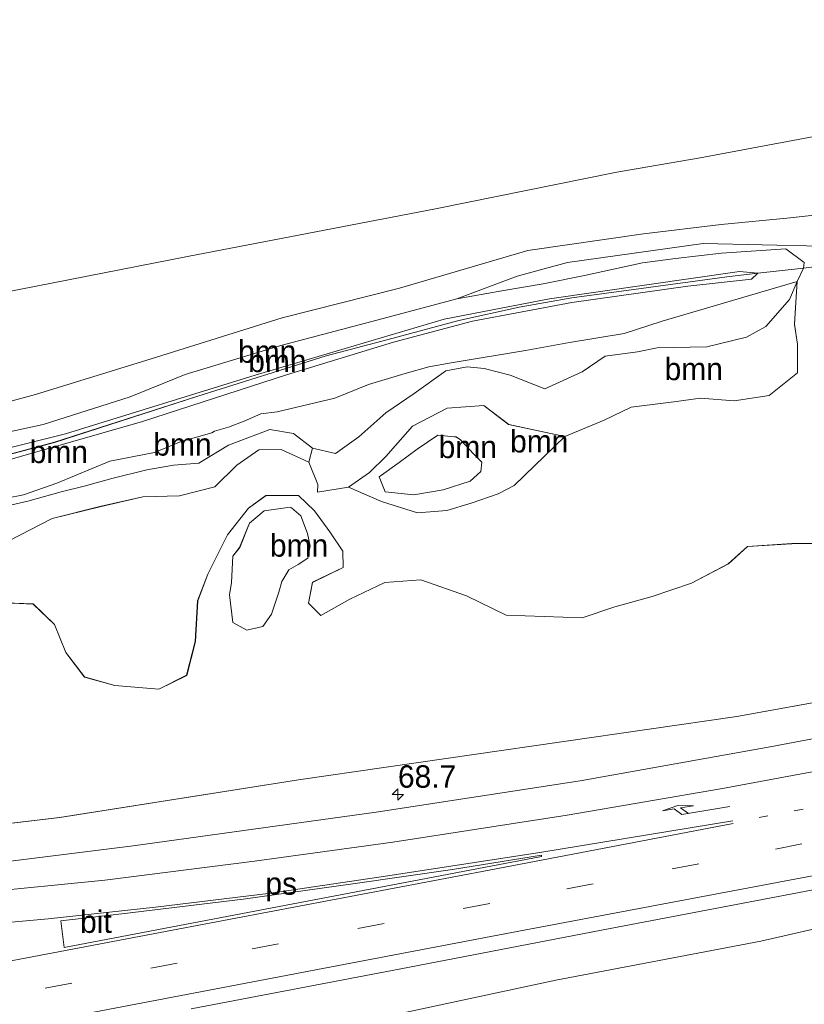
# Model space of a CAD drawing. Header units: millimetres. Extents: x 180000 to 190000, y 466229 to 468626.
# Tile 31 of 202: x 180883 to 180970, y 467833 to 467943. Entities that reach past the tile are written whole.
import ezdxf
from ezdxf.enums import TextEntityAlignment as Align

# ---------------------------------------------------------------- set-up
doc = ezdxf.new("R2010")
doc.units = ezdxf.units.MM
doc.linetypes.add('13strp', pattern=[4, 1, -3])
doc.linetypes.add('39strp', pattern=[12, 3, -9])
for name, color, linetype, lineweight in [('af-bs-rasterhekwerk', 8, 'hekwerk', 18), ('as-bs-kilometr', 13, 'Continuous', 18), ('bp-b5-boom', 93, 'Continuous', 18), ('bp-b5-grasland', 93, 'Continuous', 18), ('gw-bs-kruinlijn', 93, 'Continuous', 18), ('gw-bs-teenlijn', 93, 'Continuous', 18), ('kd-bs-opnamedtmgrens', 173, 'Continuous', 18), ('mk-b5-vlakmark', 8, 'Continuous', 18), ('mk-bs-13streep 0.45', 8, '13strp', 18), ('mk-bs-39streep 0.15', 8, '39strp', 18), ('mk-bs-pijlre750', 8, 'Continuous', 18), ('mk-bs-streep 0.15', 8, 'Continuous', 18), ('og-bs-hulpgeometrie', 53, 'Continuous', 18), ('vh-b5-verh_soort', 8, 'Continuous', 18)]:
    doc.layers.add(name, color=color, linetype=linetype, lineweight=lineweight)
doc.styles.add('rtw_iso', font='iso-rtw.shx')
doc.linetypes.add('hekwerk', pattern='A,7,-1.5,[1,RTW.shx,S=0.75,R=0,X=0,Y=0],-1.5', length=10)

# ---------------------------------------------------------------- blocks, each defined once
blk = doc.blocks.new('dtbattr-r')
at = {"style": 'rtw_iso'}
blk.add_attdef('TAG', text='', height=2.5, dxfattribs=at).set_placement((0, 0), align=Align.MIDDLE_CENTER)
blk = doc.blocks.new('d33az_ACAD_1_FMEBLOCK58')
at = {"layer": 'bp-b5-boom'}
for points in [[(-28.11, 0.89, 30.02), (-25, 0.78, 29.99), (-22.59, -1.5, 30.01), (-21.34, -4.64, 30.11), (-19.27, -7.36, 30.3), (-15.88, -8.3, 30.36), (-10.96, -8.73, 30.37), (-7.86, -7.18, 30.36), (-6.9, -3.41, 30.39), (-6.63, 1.14, 30.38), (-5.51, 4.11, 30.38), (-3.29, 8.5, 30.37), (-0.97, 11.45, 30.34), (0.99, 12.87, 30.35), (4.61, 12.88, 30.37), (6.42, 11.17, 30.35), (8.13, 8.82, 30.38), (9.57, 6.67, 30.44), (9.61, 4.85, 30.4), (6.17, 3.2, 30.38), (5.74, 0.88, 30.42), (7.13, -0.5, 30.47), (10.36, 1.31, 30.48), (14.26, 3.18, 30.42), (18.28, 3.48, 30.4), (23.39, 1.69, 30.32), (27.79, -0.46, 30.35), (36.27, -0.75, 30.45), (39.93, 0.45, 30.43), (44.09, 1.61, 30.45), (48.47, 3.11, 30.34), (52.59, 5.25, 30.28), (54.72, 7.18, 30.27), (59.68, 7.51, 30.22), (63.56, 7.52, 30.32)], [(90.16, -5.15, 31.67), (53.53, -11.77, 31.56), (4.61, -18.86, 31.28), (-22.04, -23.05, 31.26), (-54.42, -26.89, 30.85), (-78.33, -27.77, 30.76), (-96, -26.22, 30.6)]]:
    blk.add_polyline3d(points, dxfattribs=at)
blk.add_polyline3d([(0.63, -1.75, 30.65), (1.61, -0.37, 30.62), (2.43, 2.09, 30.71), (2.76, 3.27, 30.74), (3.54, 4.6, 30.71), (4.59, 5.19, 30.7), (5.66, 5.9, 30.78), (5.93, 7.23, 30.82), (5.64, 8.64, 30.78), (4.9, 10.63, 30.78), (3.83, 11.52, 30.78), (3.69, 11.57, 30.78), (0.8, 11.18, 30.67), (-0.86, 9.8, 30.71), (-1.95, 7.09, 30.71), (-2.71, 6.11, 30.69), (-2.87, 3.18, 30.67), (-3.08, 1.81, 30.67), (-2.7, -1.29, 30.68), (-1.15, -2.13, 30.68)], close=True, dxfattribs=at)
blk = doc.blocks.new('d33az_ACAD_1_FMEBLOCK76')
at = {"layer": 'bp-b5-boom'}
for points in [[(63.89, -5.47, 30.32), (60.02, -5.49, 30.22), (55.06, -5.81, 30.27), (52.93, -7.75, 30.28), (48.8, -9.89, 30.34), (44.43, -11.38, 30.45), (40.26, -12.54, 30.43), (36.6, -13.75, 30.45), (28.13, -13.45, 30.35), (23.72, -11.31, 30.32), (18.61, -9.52, 30.4), (14.59, -9.81, 30.42), (10.69, -11.69, 30.48), (7.46, -13.49, 30.47), (6.07, -12.11, 30.42), (6.51, -9.8, 30.38), (9.95, -8.15, 30.4), (9.91, -6.32, 30.44), (8.46, -4.17, 30.38), (6.75, -1.82, 30.35), (4.95, -0.12, 30.37), (1.33, -0.12, 30.35), (-0.64, -1.54, 30.34), (-2.96, -4.49, 30.37), (-5.17, -8.88, 30.38), (-6.29, -11.86, 30.38), (-6.56, -16.4, 30.39), (-7.52, -20.18, 30.36), (-10.62, -21.73, 30.37), (-15.55, -21.3, 30.36), (-18.94, -20.36, 30.3), (-21.01, -17.63, 30.11), (-22.26, -14.49, 30.01), (-24.66, -12.22, 29.99), (-27.78, -12.1, 30.02)], [(-32.08, 3.19, 29.6), (-22.27, 5.82, 29.59), (-6.29, 10.99, 29.74), (8.04, 15.47, 29.87), (14.96, 17.29, 29.86), (22.84, 19.4, 29.89), (29.59, 20.9, 29.87), (35.47, 21.93, 29.86), (43.18, 22.97, 29.84), (52.74, 24.3, 29.84), (56.23, 24.69, 30.12), (55.52, 24.03, 29.86), (48.42, 23.25, 29.85), (35.46, 21.42, 29.8), (24.38, 19.34, 29.85), (15.56, 17, 29.81), (3.61, 13.37, 29.77), (-12.44, 8.13, 29.77), (-30.64, 2.93, 29.6)], [(-27.37, -5.17, 29.9), (-22.52, -2.67, 29.95), (-17.22, -1.36, 30.02), (-12.42, -0.27, 30.25), (-8.32, -0.16, 30.23), (-4.37, 0.85, 30.16), (-1.93, 3.28, 30.17), (0.51, 4.98, 30.17), (3.02, 5.02, 30.26), (6.1, 3.61, 30.33), (7.12, 1.12, 30.34), (7.08, 0.26, 30.33), (10.52, 0.83, 30.32), (14.22, -0.78, 30.33), (18.25, -2.06, 30.34), (21.52, -1.77, 30.35), (24.23, -0.95, 30.35), (27.24, 0.07, 30.35), (29.03, 1.02, 30.35), (34.67, 6.47, 30.27), (39.07, 8.29, 30.25), (42.09, 9.74, 30.31), (46.83, 10.34, 30.47), (49.8, 10.75, 30.44), (53.57, 10.47, 30.42), (57.47, 11.03, 30.38), (60.66, 13.58, 30.36), (60.65, 16.77, 30.36), (60.32, 18.98, 30.38), (60.45, 21.45, 30.38), (60.61, 23.75, 30.51), (61.32, 25.25, 30.51), (72.78, 26.71, 30.84)]]:
    blk.add_polyline3d(points, dxfattribs=at)
blk = doc.blocks.new('d33az_ACAD_1_FMEBLOCK97')
at = {"layer": 'bp-b5-boom'}
for points in [[(-55.78, -28.5, 30.6), (-38.11, -30.05, 30.76), (-14.2, -29.16, 30.85), (18.18, -25.33, 31.26), (44.83, -21.14, 31.28), (93.75, -14.05, 31.56), (130.38, -7.43, 31.67)], [(125.86, -12.07, 32.19), (97.48, -17.45, 32.11), (76.26, -21.22, 32.01), (53.5, -24.73, 31.92), (26.4, -28.48, 31.75), (6.1, -31, 31.6), (-6.5, -32.31, 31.49), (-18.88, -33.21, 31.36), (-29.31, -33.47, 31.24), (-40.15, -32.79, 31.02), (-49.97, -31.69, 30.92)]]:
    blk.add_polyline3d(points, dxfattribs=at)
blk = doc.blocks.new('d33az_ACAD_1_FMEBLOCK141')
at = {"layer": 'bp-b5-boom'}
for points in [[(5.81, 3.88, 30.36), (12.07, 2.53, 30.27), (6.43, -2.92, 30.35), (4.64, -3.87, 30.35), (1.63, -4.89, 30.35), (-1.08, -5.71, 30.35), (-4.35, -5.99, 30.34), (-8.38, -4.71, 30.33), (-12.07, -3.11, 30.32), (-9.71, -1.49, 30.38), (-7.89, 0.29, 30.39), (-4.93, 3.7, 30.45), (-1.05, 5.71, 30.43), (3.05, 5.99, 30.38)], [(-7.99, -3.63, 30.74), (-4.79, -3.96, 30.73), (-1.49, -3.41, 30.73), (1.51, -2.46, 30.72), (2.7, -1.36, 30.72), (2.81, -0.34, 30.77), (1.91, 0.57, 30.83), (0.4, 2.2, 30.83), (-0.06, 2.49, 30.83), (-0.28, 2.51, 30.83), (-2.11, 2.7, 30.76), (-4.41, 1.12, 30.82), (-6.41, -0.36, 30.84), (-8.64, -1.98, 30.76)]]:
    blk.add_polyline3d(points, close=True, dxfattribs=at)
blk = doc.blocks.new('pijlr')
for p, q in [((0, 0, 0.1), (5.45, 0, 0.1)), ((5.45, -0.75, 0.1), (4.7, 0, 0.1)), ((6.2, -0.75, 0.1), (5.45, 0, 0.1)), ((4, -0.75, 0.1), (5.45, -0.75, 0.1)), ((5.7, -1.05, 0.1), (4, -0.75, 0.1)), ((7.5, -0.75, 0.1), (5.7, -1.05, 0.1)), ((7.5, -0.75, 0.1), (6.2, -0.75, 0.1))]:
    blk.add_line(p, q)
blk = doc.blocks.new('hecto')
for p, q in [((0, 0.625), (-0.625, 0)), ((0, -0.625), (0, 0.625)), ((-0.625, 0), (0.625, 0)), ((0.625, 0), (0, -0.625))]:
    blk.add_line(p, q)
blk = doc.blocks.new('dtbattr')
at = {"style": 'rtw_iso'}
blk.add_attdef('TAG', (0.59, 0.87), '', height=2.5, dxfattribs=at)

msp = doc.modelspace()

# ---------------------------------------------------------------- linework, layer by layer
at = {"layer": 'af-bs-rasterhekwerk'}
for points in [[(181048.2, 467926.28, 31.23), (181036.95, 467924.13, 31.2), (181021.87, 467921.45, 31.02), (181008.96, 467919.54, 30.85), (180981.52, 467916.52, 30.84), (180970.06, 467915.06, 30.51), (180964.97, 467914.49, 30.12)], [(180964.97, 467914.49, 30.12), (180961.48, 467914.1, 29.84), (180951.92, 467912.77, 29.84), (180944.21, 467911.74, 29.86), (180938.33, 467910.71, 29.87), (180931.58, 467909.2, 29.89), (180923.7, 467907.1, 29.86), (180916.78, 467905.27, 29.87), (180902.45, 467900.79, 29.74), (180886.47, 467895.63, 29.59), (180876.66, 467892.99, 29.6), (180863.98, 467891.41, 29.6), (180854.12, 467890.71, 29.74)]]:
    msp.add_polyline3d(points, dxfattribs=at)
at = {"layer": 'bp-b5-boom'}
for points in [[(180825.19, 467931.83, 29.85), (180828.37, 467931.07, 29.88), (180831.39, 467929.91, 29.88), (180833.7, 467929, 29.88), (180835.83, 467929.41, 29.92), (180836.55, 467928.8, 30.2), (180860.84, 467912.17, 30.38), (180864.41, 467909.45, 30.28), (180872.99, 467910.8, 30.28), (180901.3, 467916.37, 30.47), (180928.97, 467921.69, 30.28), (180949.23, 467925.77, 30.77), (180958.52, 467927.37, 30.35), (180987.36, 467932.76, 30.83)], [(180975.23, 467921.4, 30.45), (180968.58, 467920.68, 30.34), (180960.86, 467919.93, 30.43), (180952.18, 467918.88, 30.38), (180939.27, 467917.04, 30.38), (180924.96, 467912.84, 30.37), (180911.86, 467909.52, 30.45), (180897.26, 467904.95, 30.38), (180884.33, 467900.97, 30.35), (180876.92, 467898.95, 30.32)], [(180880.73, 467896.65, 30.09), (180885.18, 467897.61, 30.09), (180894.92, 467900.71, 30.32), (180901.04, 467903.2, 30.35), (180911.71, 467906.44, 30.35), (180923.16, 467909.45, 30.35), (180931.36, 467911.65, 30.37), (180936.38, 467912.53, 30.36), (180941, 467913.3, 30.37), (180945.62, 467914.24, 30.37), (180952.09, 467915.65, 30.4), (180955.76, 467916.15, 30.46), (180960.9, 467916.74, 30.43), (180968.09, 467917.23, 30.48), (180970.13, 467915.68, 30.51), (180970.06, 467915.06, 30.51), (180964.97, 467914.49, 30.12), (180962.92, 467914.7, 30), (180941.71, 467911.63, 29.96), (180929.94, 467909.38, 29.93), (180908.86, 467903.11, 29.84), (180887.68, 467896.58, 29.69), (180880.36, 467894.76, 29.61)], [(180878.1, 467892.74, 29.6), (180896.3, 467897.94, 29.77), (180912.35, 467903.17, 29.77), (180924.3, 467906.81, 29.81), (180933.12, 467909.14, 29.85), (180944.2, 467911.23, 29.8), (180957.16, 467913.05, 29.85), (180964.26, 467913.84, 29.86), (180964.97, 467914.49, 30.12), (180970.06, 467915.06, 30.51), (180969.35, 467913.55, 30.51), (180954.26, 467909.13, 31.22), (180950.03, 467907.78, 31.22), (180943.95, 467906.75, 31.18), (180939.04, 467905.85, 31.11), (180930.73, 467904.49, 31), (180928.23, 467904.03, 31.18), (180925.58, 467903.32, 31.32), (180921.52, 467902.08, 31.2), (180917.76, 467900.55, 31.13), (180911.32, 467899.04, 30.75), (180909.5, 467898.79, 30.6), (180907.64, 467897.97, 30.55), (180905.87, 467897.3, 30.67), (180904.33, 467896.88, 30.81), (180904.01, 467896.67, 30.82), (180900.59, 467895.71, 30.85), (180897.62, 467894.48, 30.68), (180892.62, 467893.54, 30.86), (180886.71, 467891.08, 30.76), (180882.99, 467889.77, 30.68), (180879.17, 467889.04, 30.51)], [(180880.36, 467894.76, 29.61), (180887.68, 467896.58, 29.69), (180908.86, 467903.11, 29.84), (180929.94, 467909.38, 29.93), (180941.71, 467911.63, 29.96), (180962.92, 467914.7, 30), (180964.97, 467914.49, 30.12), (180961.48, 467914.1, 29.84), (180951.92, 467912.77, 29.84), (180944.21, 467911.74, 29.86), (180938.33, 467910.71, 29.87), (180931.58, 467909.2, 29.89), (180923.7, 467907.1, 29.86), (180916.78, 467905.27, 29.87), (180902.45, 467900.79, 29.74), (180886.47, 467895.63, 29.59), (180876.66, 467892.99, 29.6)], [(180879.17, 467889.04, 30.51), (180882.99, 467889.77, 30.68), (180886.71, 467891.08, 30.76), (180892.62, 467893.54, 30.86), (180897.62, 467894.48, 30.68), (180900.59, 467895.71, 30.85), (180904.01, 467896.67, 30.82), (180904.33, 467896.88, 30.81), (180905.87, 467897.3, 30.67), (180907.64, 467897.97, 30.55), (180909.5, 467898.79, 30.6), (180911.32, 467899.04, 30.75), (180917.76, 467900.55, 31.13), (180921.52, 467902.08, 31.2), (180925.58, 467903.32, 31.32), (180928.23, 467904.03, 31.18), (180930.73, 467904.49, 31), (180939.04, 467905.85, 31.11), (180943.95, 467906.75, 31.18), (180950.03, 467907.78, 31.22), (180954.26, 467909.13, 31.22), (180969.35, 467913.55, 30.51), (180968.5, 467911.56, 30.61), (180965.83, 467908.53, 30.61), (180963.69, 467907.37, 30.97), (180959.26, 467906.29, 30.95), (180953.73, 467906.15, 31.09), (180951.51, 467905.72, 31.06), (180947.91, 467905.25, 31), (180945.36, 467903.49, 30.98), (180941.18, 467901.58, 30.94), (180937.3, 467903.12, 30.89), (180934.41, 467903.85, 30.78), (180932.5, 467904.06, 30.58), (180930.12, 467903.59, 30.8), (180926.59, 467901.06, 31), (180923.43, 467898.91, 30.99), (180920.42, 467896.22, 30.87), (180917.83, 467894.36, 30.84), (180915.26, 467894.97, 30.83), (180913.13, 467896.61, 30.82), (180910.49, 467897.04, 30.54), (180905.89, 467895.29, 30.56), (180902.57, 467893.3, 30.77), (180899.73, 467893.08, 30.87), (180896.75, 467892.57, 30.79), (180892.87, 467891.59, 30.61), (180889.79, 467890.75, 30.6), (180887.2, 467890.09, 30.55), (180883.47, 467889.06, 30.4), (180880.6, 467888.39, 30.52)], [(180880.6, 467888.39, 30.52), (180883.47, 467889.06, 30.4), (180887.2, 467890.09, 30.55), (180889.79, 467890.75, 30.6), (180892.87, 467891.59, 30.61), (180896.75, 467892.57, 30.79), (180899.73, 467893.08, 30.87), (180902.57, 467893.3, 30.77), (180905.89, 467895.29, 30.56), (180910.49, 467897.04, 30.54), (180913.13, 467896.61, 30.82), (180915.26, 467894.97, 30.83), (180914.84, 467893.41, 30.33), (180911.76, 467894.82, 30.26), (180909.25, 467894.78, 30.17), (180906.81, 467893.08, 30.17), (180904.37, 467890.66, 30.16), (180900.42, 467889.65, 30.23), (180896.32, 467889.53, 30.25), (180891.52, 467888.45, 30.02), (180886.22, 467887.14, 29.95), (180881.37, 467884.64, 29.9)], [(180922.63, 467831.36, 31.67), (180942.42, 467835.62, 31.77), (180965.29, 467839.96, 31.9), (180981.53, 467843.69, 31.92)]]:
    msp.add_polyline3d(points, dxfattribs=at)
for points in [[(180969.4, 467903.39, 30.36), (180966.21, 467900.83, 30.38), (180962.31, 467900.27, 30.42), (180958.54, 467900.56, 30.44), (180955.57, 467900.15, 30.47), (180950.83, 467899.55, 30.31), (180947.81, 467898.1, 30.25), (180943.41, 467896.27, 30.27), (180937.14, 467897.62, 30.36), (180934.39, 467899.73, 30.38), (180930.29, 467899.45, 30.43), (180926.41, 467897.44, 30.45), (180923.45, 467894.03, 30.39), (180921.63, 467892.25, 30.38), (180919.26, 467890.63, 30.32), (180915.82, 467890.07, 30.33), (180915.86, 467890.92, 30.34), (180914.84, 467893.41, 30.33), (180915.26, 467894.97, 30.83), (180917.83, 467894.36, 30.84), (180920.42, 467896.22, 30.87), (180923.43, 467898.91, 30.99), (180926.59, 467901.06, 31), (180930.12, 467903.59, 30.8), (180932.5, 467904.06, 30.58), (180934.41, 467903.85, 30.78), (180937.3, 467903.12, 30.89), (180941.18, 467901.58, 30.94), (180945.36, 467903.49, 30.98), (180947.91, 467905.25, 31), (180951.51, 467905.72, 31.06), (180953.73, 467906.15, 31.09), (180959.26, 467906.29, 30.95), (180963.69, 467907.37, 30.97), (180965.83, 467908.53, 30.61), (180968.5, 467911.56, 30.61), (180969.35, 467913.55, 30.51), (180969.2, 467911.25, 30.38), (180969.06, 467908.79, 30.38), (180969.39, 467906.58, 30.36)], [(180929.85, 467890.33, 30.73), (180926.55, 467889.78, 30.73), (180923.35, 467890.11, 30.74), (180922.7, 467891.76, 30.76), (180924.92, 467893.38, 30.84), (180926.93, 467894.86, 30.82), (180929.23, 467896.44, 30.76), (180931.06, 467896.25, 30.83), (180931.27, 467896.23, 30.83), (180931.74, 467895.94, 30.83), (180933.25, 467894.32, 30.83), (180934.15, 467893.41, 30.77), (180934.04, 467892.38, 30.72), (180932.85, 467891.28, 30.72)], [(180909.7, 467875.06, 30.65), (180907.92, 467874.68, 30.68), (180906.37, 467875.52, 30.68), (180905.99, 467878.62, 30.67), (180906.21, 467879.99, 30.67), (180906.37, 467882.92, 30.69), (180907.13, 467883.9, 30.71), (180908.21, 467886.61, 30.71), (180909.88, 467887.98, 30.67), (180912.76, 467888.38, 30.78), (180912.91, 467888.33, 30.78), (180913.97, 467887.44, 30.78), (180914.71, 467885.45, 30.78), (180915, 467884.04, 30.82), (180914.74, 467882.71, 30.78), (180913.66, 467882, 30.7), (180912.61, 467881.41, 30.71), (180911.83, 467880.08, 30.74), (180911.5, 467878.9, 30.71), (180910.69, 467876.44, 30.62)]]:
    msp.add_polyline3d(points, close=True, dxfattribs=at)
at = {"layer": 'bp-b5-grasland'}
for points in [[(180981.52, 467916.52, 30.84), (180970.06, 467915.06, 30.51), (180970.13, 467915.68, 30.51), (180968.09, 467917.23, 30.48), (180960.9, 467916.74, 30.43), (180955.76, 467916.15, 30.46), (180952.09, 467915.65, 30.4), (180945.62, 467914.24, 30.37), (180941, 467913.3, 30.37), (180936.38, 467912.53, 30.36), (180931.36, 467911.65, 30.37), (180938.11, 467914.15, 30.31), (180943.73, 467915.7, 30.27), (180958.87, 467917.8, 30.35), (180972.02, 467917.51, 30.34)], [(180901.71, 467832.43, 32.07), (180925.11, 467836.88, 32.18), (180948.47, 467841.38, 32.27), (180971.74, 467845.79, 32.38)], [(180981.53, 467843.69, 31.92), (180965.29, 467839.96, 31.9), (180942.42, 467835.62, 31.77), (180922.63, 467831.36, 31.67)]]:
    msp.add_polyline3d(points, dxfattribs=at)
at = {"layer": 'gw-bs-kruinlijn'}
for points in [[(180969.35, 467913.55, 30.51), (180970.06, 467915.06, 30.51), (180970.13, 467915.68, 30.51), (180968.09, 467917.23, 30.48), (180960.9, 467916.74, 30.43), (180955.76, 467916.15, 30.46), (180952.09, 467915.65, 30.4), (180945.62, 467914.24, 30.37), (180941, 467913.3, 30.37), (180936.38, 467912.53, 30.36), (180931.36, 467911.65, 30.37), (180923.16, 467909.45, 30.35), (180911.71, 467906.44, 30.35), (180901.04, 467903.2, 30.35), (180894.92, 467900.71, 30.32), (180885.18, 467897.61, 30.09), (180880.73, 467896.65, 30.09), (180870.1, 467894.89, 30.16), (180862.1, 467893.93, 30.15), (180849.49, 467893.05, 29.95), (180847.9, 467892.45, 29.94), (180847.45, 467891.26, 29.92), (180847.71, 467890.26, 29.83)], [(180879.17, 467889.04, 30.51), (180882.99, 467889.77, 30.68), (180886.71, 467891.08, 30.76), (180892.62, 467893.54, 30.86), (180897.62, 467894.48, 30.68), (180900.59, 467895.71, 30.85), (180904.01, 467896.67, 30.82), (180904.33, 467896.88, 30.81), (180905.87, 467897.3, 30.67), (180907.64, 467897.97, 30.55), (180909.5, 467898.79, 30.6), (180911.32, 467899.04, 30.75), (180917.76, 467900.55, 31.13), (180921.52, 467902.08, 31.2), (180925.58, 467903.32, 31.32), (180928.23, 467904.03, 31.18), (180930.73, 467904.49, 31), (180939.04, 467905.85, 31.11), (180943.95, 467906.75, 31.18), (180950.03, 467907.78, 31.22), (180954.26, 467909.13, 31.22), (180969.35, 467913.55, 30.51)], [(180969.35, 467913.55, 30.51), (180968.5, 467911.56, 30.61)], [(180968.5, 467911.56, 30.61), (180965.83, 467908.53, 30.61), (180963.69, 467907.37, 30.97), (180959.26, 467906.29, 30.95), (180953.73, 467906.15, 31.09), (180951.51, 467905.72, 31.06), (180947.91, 467905.25, 31), (180945.36, 467903.49, 30.98), (180941.18, 467901.58, 30.94), (180937.3, 467903.12, 30.89), (180934.41, 467903.85, 30.78), (180932.5, 467904.06, 30.58), (180930.12, 467903.59, 30.8), (180926.59, 467901.06, 31), (180923.43, 467898.91, 30.99), (180920.42, 467896.22, 30.87), (180917.83, 467894.36, 30.84), (180915.26, 467894.97, 30.83), (180913.13, 467896.61, 30.82), (180910.49, 467897.04, 30.54), (180905.89, 467895.29, 30.56), (180902.57, 467893.3, 30.77), (180899.73, 467893.08, 30.87), (180896.75, 467892.57, 30.79), (180892.87, 467891.59, 30.61), (180889.79, 467890.75, 30.6), (180887.2, 467890.09, 30.55), (180883.47, 467889.06, 30.4), (180880.6, 467888.39, 30.52)], [(180926.55, 467889.78, 30.73), (180923.35, 467890.11, 30.74), (180922.7, 467891.76, 30.76), (180924.92, 467893.38, 30.84), (180926.93, 467894.86, 30.82), (180929.23, 467896.44, 30.76), (180931.06, 467896.25, 30.83), (180931.27, 467896.23, 30.83), (180931.74, 467895.94, 30.83), (180933.25, 467894.32, 30.83), (180934.15, 467893.41, 30.77), (180934.04, 467892.38, 30.72), (180932.85, 467891.28, 30.72), (180929.85, 467890.33, 30.73), (180926.55, 467889.78, 30.73)], [(180907.92, 467874.68, 30.68), (180906.37, 467875.52, 30.68), (180905.99, 467878.62, 30.67), (180906.21, 467879.99, 30.67), (180906.37, 467882.92, 30.69), (180907.13, 467883.9, 30.71), (180908.21, 467886.61, 30.71), (180909.88, 467887.98, 30.67), (180912.76, 467888.38, 30.78), (180912.91, 467888.33, 30.78), (180913.97, 467887.44, 30.78), (180914.71, 467885.45, 30.78), (180915, 467884.04, 30.82), (180914.74, 467882.71, 30.78), (180913.66, 467882, 30.7), (180912.61, 467881.41, 30.71), (180911.83, 467880.08, 30.74), (180911.5, 467878.9, 30.71), (180910.69, 467876.44, 30.62), (180909.7, 467875.06, 30.65), (180907.92, 467874.68, 30.68)], [(181056.43, 467882.54, 32.17), (181042.81, 467879.89, 31.99), (180999.24, 467871.66, 31.67), (180962.61, 467865.04, 31.56), (180913.69, 467857.95, 31.28), (180887.04, 467853.76, 31.26), (180854.65, 467849.92, 30.85), (180830.74, 467849.04, 30.76), (180813.08, 467850.59, 30.6), (180791.68, 467854.86, 30.23)]]:
    msp.add_polyline3d(points, dxfattribs=at)
at = {"layer": 'gw-bs-teenlijn'}
for points in [[(180829.07, 467874.52, 29.39), (180831.01, 467875.45, 29.33), (180832.68, 467876.15, 29.34), (180837.13, 467877.25, 29.49), (180841.11, 467878.17, 29.58), (180844.38, 467879.33, 29.64), (180848.87, 467883.42, 29.66), (180852.25, 467887.57, 29.73), (180854.12, 467890.71, 29.74), (180853.02, 467891, 29.6), (180848.33, 467891.75, 29.9), (180848.77, 467891.97, 29.77), (180854.43, 467891.67, 29.61), (180863.61, 467891.89, 29.63), (180871.15, 467893.4, 29.61), (180880.36, 467894.76, 29.61), (180887.68, 467896.58, 29.69), (180908.86, 467903.11, 29.84), (180929.94, 467909.38, 29.93), (180941.71, 467911.63, 29.96), (180962.92, 467914.7, 30), (180964.97, 467914.49, 30.12), (180964.26, 467913.84, 29.86)], [(180964.26, 467913.84, 29.86), (180957.16, 467913.05, 29.85), (180944.2, 467911.23, 29.8), (180933.12, 467909.14, 29.85), (180924.3, 467906.81, 29.81), (180912.35, 467903.17, 29.77), (180896.3, 467897.94, 29.77), (180878.1, 467892.74, 29.6), (180866.98, 467890.75, 29.58), (180854.83, 467889.78, 29.52), (180853.66, 467888.68, 29.51)], [(180969.35, 467913.55, 30.51), (180969.2, 467911.25, 30.38), (180969.06, 467908.79, 30.38), (180969.39, 467906.58, 30.36), (180969.4, 467903.39, 30.36), (180966.21, 467900.83, 30.38), (180962.31, 467900.27, 30.42), (180958.54, 467900.56, 30.44), (180955.57, 467900.15, 30.47), (180950.83, 467899.55, 30.31), (180947.81, 467898.1, 30.25), (180943.41, 467896.27, 30.27), (180937.14, 467897.62, 30.36), (180934.39, 467899.73, 30.38), (180930.29, 467899.45, 30.43), (180926.41, 467897.44, 30.45), (180923.45, 467894.03, 30.39), (180921.63, 467892.25, 30.38), (180919.26, 467890.63, 30.32), (180915.82, 467890.07, 30.33), (180915.86, 467890.92, 30.34), (180914.84, 467893.41, 30.33), (180911.76, 467894.82, 30.26), (180909.25, 467894.78, 30.17), (180906.81, 467893.08, 30.17), (180904.37, 467890.66, 30.16), (180900.42, 467889.65, 30.23), (180896.32, 467889.53, 30.25), (180891.52, 467888.45, 30.02), (180886.22, 467887.14, 29.95), (180881.37, 467884.64, 29.9)], [(180943.41, 467896.27, 30.27), (180937.77, 467890.82, 30.35), (180935.98, 467889.87, 30.35), (180932.97, 467888.85, 30.35), (180930.26, 467888.03, 30.35), (180926.99, 467887.75, 30.34), (180922.96, 467889.03, 30.33), (180919.26, 467890.63, 30.32)], [(180880.96, 467877.7, 30.02), (180884.08, 467877.59, 29.99), (180886.48, 467875.31, 30.01), (180887.73, 467872.17, 30.11), (180889.8, 467869.45, 30.3), (180893.2, 467868.5, 30.36), (180898.12, 467868.07, 30.37), (180901.22, 467869.63, 30.36), (180902.18, 467873.4, 30.39), (180902.45, 467877.95, 30.38), (180903.57, 467880.92, 30.38), (180905.78, 467885.31, 30.37), (180908.1, 467888.26, 30.34), (180910.07, 467889.68, 30.35), (180913.69, 467889.68, 30.37), (180915.49, 467887.98, 30.35), (180917.2, 467885.63, 30.38), (180918.65, 467883.48, 30.44), (180918.69, 467881.66, 30.4), (180915.25, 467880.01, 30.38), (180914.81, 467877.69, 30.42), (180916.2, 467876.31, 30.47), (180919.43, 467878.12, 30.48), (180923.33, 467879.99, 30.42), (180927.36, 467880.28, 30.4), (180932.46, 467878.5, 30.32), (180936.87, 467876.35, 30.35), (180945.34, 467876.06, 30.45), (180949, 467877.26, 30.43), (180953.17, 467878.42, 30.45), (180957.54, 467879.92, 30.34), (180961.67, 467882.05, 30.28), (180963.8, 467883.99, 30.27), (180968.76, 467884.32, 30.22), (180972.63, 467884.33, 30.32)]]:
    msp.add_polyline3d(points, dxfattribs=at)
at = {"layer": 'kd-bs-opnamedtmgrens'}
msp.add_polyline3d([(180860.84, 467912.17, 30.38), (180864.41, 467909.45, 30.28), (180872.99, 467910.8, 30.28), (180901.3, 467916.37, 30.47), (180928.97, 467921.69, 30.28), (180949.23, 467925.77, 30.77), (180958.52, 467927.37, 30.35), (180987.36, 467932.76, 30.83), (181006.69, 467936.51, 30.75), (181045.15, 467942.78, 31.17)], dxfattribs=at)
at = {"layer": 'mk-b5-vlakmark'}
msp.add_polyline3d([(180940.81, 467849.41, 32.12), (180887.56, 467839.26, 31.88), (180887.17, 467842.24, 31.84), (180893.97, 467843.03, 31.87), (180907.51, 467844.65, 31.94), (180920.03, 467846.39, 32.06), (180930.88, 467847.95, 32.11), (180940.81, 467849.55, 32.11)], close=True, dxfattribs=at)
at = {"layer": 'mk-bs-13streep 0.45'}
msp.add_polyline3d([(181058.45, 467871.55, 32.66), (181040.6, 467868.21, 32.6), (181017.04, 467863.71, 32.47), (180989.65, 467858.42, 32.33), (180965.11, 467853.76, 32.26)], dxfattribs=at)
at = {"layer": 'mk-bs-39streep 0.15'}
msp.add_polyline3d([(181059.12, 467867.95, 32.77), (181051.39, 467866.39, 32.74), (181028.18, 467861.94, 32.6), (181004.92, 467857.48, 32.48), (180981.66, 467853.07, 32.41), (180958.36, 467848.61, 32.32), (180935.03, 467844.18, 32.21), (180900.17, 467837.52, 32.06), (180876.91, 467833.11, 31.97), (180853.57, 467828.71, 31.88), (180830.31, 467824.32, 31.77), (180806.98, 467819.9, 31.66), (180783.71, 467815.53, 31.55), (180760.45, 467811.14, 31.45), (180737.07, 467806.74, 31.37), (180701.97, 467800.11, 31.17)], dxfattribs=at)
at = {"layer": 'mk-bs-streep 0.15'}
for points in [[(180984.45, 467861.36, 32.25), (180961, 467856.99, 32.18), (180943.69, 467854.03, 32.08), (180924.23, 467851.03, 32), (180908.78, 467848.91, 31.92), (180892.09, 467846.77, 31.84), (180877.81, 467845.37, 31.76), (180864.47, 467844.53, 31.63), (180852.63, 467844.15, 31.5), (180842.73, 467844.27, 31.35), (180832.37, 467844.8, 31.18), (180821.79, 467845.88, 31.03), (180814.77, 467846.87, 30.85), (180809.06, 467847.94, 30.76), (180802.41, 467849.45, 30.67), (180792.12, 467852.2, 30.45), (180785.76, 467854.07, 30.33), (180780.06, 467856.02, 30.24), (180775.3, 467857.85, 30.11), (180770.49, 467859.92, 29.95), (180765.93, 467862.11, 29.89), (180761.95, 467864.12, 29.82), (180758.17, 467866.17, 29.79), (180753.62, 467868.79, 29.7)], [(181059.81, 467864.29, 32.81), (181041.14, 467860.72, 32.73), (181017.79, 467856.27, 32.6), (180995.04, 467851.9, 32.51), (180971.04, 467847.27, 32.41), (180936.9, 467840.83, 32.21), (180913.29, 467836.32, 32.17), (180877.95, 467829.61, 32.04), (180845.32, 467823.4, 31.89), (180820.18, 467818.68, 31.78), (180797.62, 467814.44, 31.68), (180773.14, 467809.83, 31.53), (180750.04, 467805.44, 31.46), (180726.87, 467801.09, 31.36), (180702.66, 467796.57, 31.31)], [(180718.79, 467854.15, 29.54), (180726.05, 467855.4, 29.56), (180735.49, 467856.56, 29.56), (180742.54, 467856.91, 29.59), (180749.52, 467856.91, 29.67), (180756.39, 467856.44, 29.78), (180763.95, 467855.67, 29.87), (180769.46, 467854.66, 30), (180775.62, 467853.13, 30.1), (180783.73, 467850.82, 30.41), (180802.16, 467845.76, 30.85), (180821.87, 467842.14, 31.2), (180841, 467840.7, 31.48), (180863.08, 467840.75, 31.73), (180875.07, 467841.5, 31.8), (180885.75, 467842.47, 31.89), (180897.74, 467843.77, 31.9), (180910.61, 467845.34, 31.98), (180923.41, 467847.22, 32.05), (180940.64, 467849.86, 32.13), (180962.15, 467853.38, 32.25)], [(180962.21, 467853.08, 32.25), (180934.99, 467847.89, 32.13), (180899.62, 467841.18, 31.98), (180864.75, 467834.59, 31.85), (180829.74, 467827.95, 31.71), (180806.48, 467823.54, 31.58), (180783.03, 467819.15, 31.47), (180759.74, 467814.78, 31.36), (180724.86, 467808.23, 31.23), (180701.25, 467803.77, 31.11)]]:
    msp.add_polyline3d(points, dxfattribs=at)
at = {"layer": 'og-bs-hulpgeometrie'}
msp.add_polyline3d([(180914.84, 467893.41, 30.33), (180915.26, 467894.97, 30.83)], dxfattribs=at)
at = {"layer": 'vh-b5-verh_soort'}
for points in [[(180816, 467902.47, 29.95), (180827.41, 467898.57, 30.06), (180837.77, 467896.61, 29.99), (180842.62, 467895.7, 29.96), (180851.55, 467896.05, 29.99), (180859.92, 467896.47, 30.3), (180867.68, 467897.49, 30.26), (180876.92, 467898.95, 30.32), (180884.33, 467900.97, 30.35), (180897.26, 467904.95, 30.38), (180911.86, 467909.52, 30.45), (180924.96, 467912.84, 30.37), (180939.27, 467917.04, 30.38), (180952.18, 467918.88, 30.38), (180960.86, 467919.93, 30.43), (180968.58, 467920.68, 30.34), (180975.23, 467921.4, 30.45)], [(180972.02, 467917.51, 30.34), (180958.87, 467917.8, 30.35), (180943.73, 467915.7, 30.27), (180938.11, 467914.15, 30.31), (180931.36, 467911.65, 30.37), (180923.16, 467909.45, 30.35), (180911.71, 467906.44, 30.35), (180901.04, 467903.2, 30.35), (180894.92, 467900.71, 30.32), (180885.18, 467897.61, 30.09), (180880.73, 467896.65, 30.09), (180870.1, 467894.89, 30.16), (180862.1, 467893.93, 30.15), (180849.49, 467893.05, 29.95), (180840.68, 467893.35, 30.02), (180825.63, 467896.76, 29.97)], [(180734.4, 467880.93, 29.63), (180757.15, 467867.83, 29.74), (180757.39, 467867.69, 29.74), (180759.04, 467866.74, 29.75), (180759.48, 467866.52, 29.75), (180770.33, 467861.15, 29.94), (180773.39, 467859.59, 29.98), (180777.36, 467857.85, 30.18), (180783.53, 467855.68, 30.29), (180791.38, 467853.32, 30.39), (180805.44, 467849.62, 30.65), (180812.93, 467848.15, 30.8), (180818.88, 467847.39, 30.92), (180828.7, 467846.29, 31.02), (180839.55, 467845.62, 31.24), (180849.98, 467845.88, 31.36), (180862.35, 467846.78, 31.49), (180874.95, 467848.09, 31.6), (180895.26, 467850.6, 31.75), (180922.35, 467854.36, 31.92), (180945.11, 467857.87, 32.01), (180966.33, 467861.64, 32.11), (180994.71, 467867.01, 32.19)], [(180971.74, 467845.79, 32.38), (180948.47, 467841.38, 32.27), (180925.11, 467836.88, 32.18), (180901.71, 467832.43, 32.07)]]:
    msp.add_polyline3d(points, dxfattribs=at)

# ---------------------------------------------------------------- block references
at = {"layer": 'as-bs-kilometr'}
ref = msp.add_blockref('dtbattr', (180924.79, 467856.34, 31.72), dxfattribs=at)
ref.add_attrib('TAG', '68.7', dxfattribs={"layer": '0', "height": 2.5, "style": 'rtw_iso'}).set_placement((180924.79, 467856.34, 31.72), align=Align.BOTTOM_LEFT)
msp.add_blockref('hecto', (180924.79, 467856.34, 31.72), dxfattribs=at)
at = {"layer": 'bp-b5-boom'}
for name, p in [('d33az_ACAD_1_FMEBLOCK76', (180908.74, 467889.8)), ('d33az_ACAD_1_FMEBLOCK97', (180868.85, 467879.09)), ('d33az_ACAD_1_FMEBLOCK58', (180909.07, 467876.81)), ('d33az_ACAD_1_FMEBLOCK141', (180931.34, 467893.74))]:
    msp.add_blockref(name, p, dxfattribs=at)
ref = msp.add_blockref('dtbattr-r', (180906.94, 467903.75, 30.08), dxfattribs=at)
ref.add_attrib('TAG', 'bmn', dxfattribs={"layer": '0', "height": 2.5, "style": 'rtw_iso'}).set_placement((180906.94, 467903.75, 30.08), align=Align.BOTTOM_LEFT)
ref = msp.add_blockref('dtbattr-r', (180908.08, 467902.71, 29.78), dxfattribs=at)
ref.add_attrib('TAG', 'bmn', dxfattribs={"layer": '0', "height": 2.5, "style": 'rtw_iso'}).set_placement((180908.08, 467902.71, 29.78), align=Align.BOTTOM_LEFT)
ref = msp.add_blockref('dtbattr-r', (180954.55, 467901.81, 30.6), dxfattribs=at)
ref.add_attrib('TAG', 'bmn', dxfattribs={"layer": '0', "height": 2.5, "style": 'rtw_iso'}).set_placement((180954.55, 467901.81, 30.6), align=Align.BOTTOM_LEFT)
ref = msp.add_blockref('dtbattr-r', (180897.5, 467893.39, 30.66), dxfattribs=at)
ref.add_attrib('TAG', 'bmn', dxfattribs={"layer": '0', "height": 2.5, "style": 'rtw_iso'}).set_placement((180897.5, 467893.39, 30.66), align=Align.BOTTOM_LEFT)
ref = msp.add_blockref('dtbattr-r', (180929.33, 467893.11, 30.78), dxfattribs=at)
ref.add_attrib('TAG', 'bmn', dxfattribs={"layer": '0', "height": 2.5, "style": 'rtw_iso'}).set_placement((180929.33, 467893.11, 30.78), align=Align.BOTTOM_LEFT)
ref = msp.add_blockref('dtbattr-r', (180937.31, 467893.74, 30.36), dxfattribs=at)
ref.add_attrib('TAG', 'bmn', dxfattribs={"layer": '0', "height": 2.5, "style": 'rtw_iso'}).set_placement((180937.31, 467893.74, 30.36), align=Align.BOTTOM_LEFT)
ref = msp.add_blockref('dtbattr-r', (180883.69, 467892.56, 30.32), dxfattribs=at)
ref.add_attrib('TAG', 'bmn', dxfattribs={"layer": '0', "height": 2.5, "style": 'rtw_iso'}).set_placement((180883.69, 467892.56, 30.32), align=Align.BOTTOM_LEFT)
ref = msp.add_blockref('dtbattr-r', (180910.5, 467882.12, 30.72), dxfattribs=at)
ref.add_attrib('TAG', 'bmn', dxfattribs={"layer": '0', "height": 2.5, "style": 'rtw_iso'}).set_placement((180910.5, 467882.12, 30.72), align=Align.BOTTOM_LEFT)
at = {"layer": 'mk-b5-vlakmark'}
ref = msp.add_blockref('dtbattr-r', (180910, 467844.4, 31.99), dxfattribs=at)
ref.add_attrib('TAG', 'ps', dxfattribs={"layer": '0', "height": 2.5, "style": 'rtw_iso'}).set_placement((180910, 467844.4, 31.99), align=Align.BOTTOM_LEFT)
at = {"layer": 'mk-bs-pijlre750', "rotation": 189.6}
msp.add_blockref('pijlr', (180961.84, 467855.01, 32.2), dxfattribs=at)
at = {"layer": 'vh-b5-verh_soort'}
ref = msp.add_blockref('dtbattr-r', (180889.32, 467840.14, 30.75), dxfattribs=at)
ref.add_attrib('TAG', 'bit', dxfattribs={"layer": '0', "height": 2.5, "style": 'rtw_iso'}).set_placement((180889.32, 467840.14, 30.75), align=Align.BOTTOM_LEFT)

doc.saveas('drawing.dxf')
